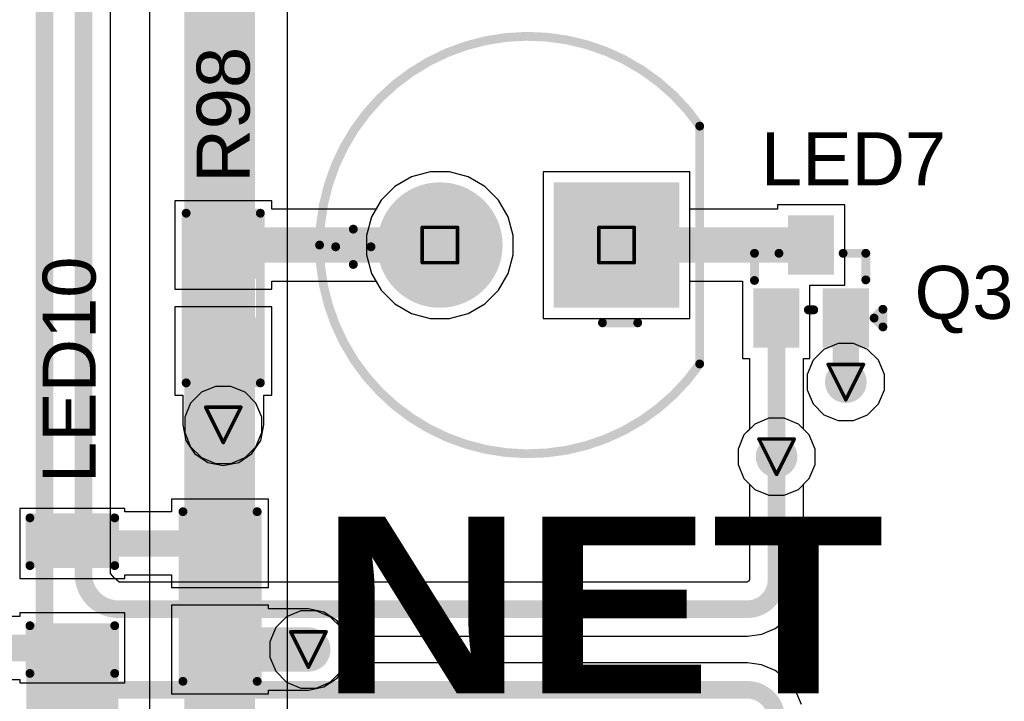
# Model space of a CAD drawing. Header units: inches. Extents: x 0 to 12.2, y 0 to 7.
# Tile 6 of 154: x 0.937 to 1.494, y 0.506 to 0.891. Entities that reach past the tile are written whole.
import ezdxf

# ---------------------------------------------------------------- set-up
doc = ezdxf.new("R2010")
doc.units = ezdxf.units.IN
doc.header["$MEASUREMENT"] = 0
for name, color, linetype in [('Bottom Layer', 5, 'Continuous'), ('Bottom Solder', 6, 'Continuous'), ('Drill Drawing', 1, 'Continuous'), ('Layer 1', 16, 'Continuous'), ('Layer 2', 76, 'Continuous'), ('Multi-Layer', 9, 'Continuous'), ('Pad Holes', 156, 'Continuous'), ('Top Layer', 1, 'Continuous'), ('Top Overlay', 2, 'Continuous'), ('Top Paste', 8, 'Continuous'), ('Top Solder', 216, 'Continuous'), ('Via Holes', 16, 'Continuous')]:
    doc.layers.add(name, color=color, linetype=linetype)
doc.styles.add('Arial', font='txt', dxfattribs={"height": 0.2})
doc.styles.add('Arial Black_Bold', font='txt', dxfattribs={"height": 0.2})

# ---------------------------------------------------------------- blocks, each defined once
blk = doc.blocks.new('R___0603_1')
at = {"layer": 'Top Layer'}
for points in [[(-0.015, 0.0175), (-0.015, -0.0175), (-0.045, -0.0175), (-0.045, 0.0175)], [(0.045, 0.0175), (0.045, -0.0175), (0.015, -0.0175), (0.015, 0.0175)]]:
    blk.add_hatch(color=1, dxfattribs=at).paths.add_polyline_path(points)
at = {"layer": 'Top Paste'}
for points in [[(-0.015, 0.0175), (-0.015, -0.0175), (-0.045, -0.0175), (-0.045, 0.0175)], [(0.045, 0.0175), (0.045, -0.0175), (0.015, -0.0175), (0.015, 0.0175)]]:
    blk.add_hatch(color=8, dxfattribs=at).paths.add_polyline_path(points)
at = {"layer": 'Top Solder'}
for points in [[(-0.011, 0.0215), (-0.011, -0.0215), (-0.049, -0.0215), (-0.049, 0.0215)], [(0.049, 0.0215), (0.049, -0.0215), (0.011, -0.0215), (0.011, 0.0215)]]:
    blk.add_hatch(color=216, dxfattribs=at).paths.add_polyline_path(points)
at = {"layer": 'Top Overlay', "const_width": 0.005}
for points in [[(0.048, 0.021), (-0.048, 0.021)], [(-0.048, -0.021), (-0.048, 0.021)], [(0.048, -0.021), (0.048, 0.021)], [(0.048, -0.021), (-0.048, -0.021)]]:
    blk.add_lwpolyline(points, dxfattribs=at)
at = {"layer": 'Top Overlay', "const_width": 0.0025}
for points in [[(-0.04925, 0.021, 1), (-0.04675, 0.021, 1)], [(-0.04925, 0.021, 1), (-0.04675, 0.021, 1)], [(0.04675, 0.021, 1), (0.04925, 0.021, 1)], [(0.04675, 0.021, 1), (0.04925, 0.021, 1)], [(-0.04925, -0.021, 1), (-0.04675, -0.021, 1)], [(-0.04925, -0.021, 1), (-0.04675, -0.021, 1)], [(0.04675, -0.021, 1), (0.04925, -0.021, 1)], [(0.04675, -0.021, 1), (0.04925, -0.021, 1)]]:
    blk.add_lwpolyline(points, format="xyb", close=True, dxfattribs=at)
blk = doc.blocks.new('R___0603_51')
at = {"layer": 'Top Layer'}
for points in [[(-0.015, 0.0175), (-0.015, -0.0175), (-0.045, -0.0175), (-0.045, 0.0175)], [(0.045, 0.0175), (0.045, -0.0175), (0.015, -0.0175), (0.015, 0.0175)]]:
    blk.add_hatch(color=1, dxfattribs=at).paths.add_polyline_path(points)
at = {"layer": 'Top Paste'}
for points in [[(-0.015, 0.0175), (-0.015, -0.0175), (-0.045, -0.0175), (-0.045, 0.0175)], [(0.045, 0.0175), (0.045, -0.0175), (0.015, -0.0175), (0.015, 0.0175)]]:
    blk.add_hatch(color=8, dxfattribs=at).paths.add_polyline_path(points)
at = {"layer": 'Top Solder'}
for points in [[(-0.011, 0.0215), (-0.011, -0.0215), (-0.049, -0.0215), (-0.049, 0.0215)], [(0.049, 0.0215), (0.049, -0.0215), (0.011, -0.0215), (0.011, 0.0215)]]:
    blk.add_hatch(color=216, dxfattribs=at).paths.add_polyline_path(points)
at = {"layer": 'Top Overlay', "const_width": 0.005}
for points in [[(0.048, 0.021), (-0.048, 0.021)], [(-0.048, -0.021), (-0.048, 0.021)], [(0.048, -0.021), (0.048, 0.021)], [(0.048, -0.021), (-0.048, -0.021)]]:
    blk.add_lwpolyline(points, dxfattribs=at)
at = {"layer": 'Top Overlay', "const_width": 0.0025}
for points in [[(-0.04925, 0.021, 1), (-0.04675, 0.021, 1)], [(-0.04925, 0.021, 1), (-0.04675, 0.021, 1)], [(0.04675, 0.021, 1), (0.04925, 0.021, 1)], [(0.04675, 0.021, 1), (0.04925, 0.021, 1)], [(-0.04925, -0.021, 1), (-0.04675, -0.021, 1)], [(-0.04925, -0.021, 1), (-0.04675, -0.021, 1)], [(0.04675, -0.021, 1), (0.04925, -0.021, 1)], [(0.04675, -0.021, 1), (0.04925, -0.021, 1)]]:
    blk.add_lwpolyline(points, format="xyb", close=True, dxfattribs=at)
blk = doc.blocks.new('SOT_416_168')
at = {"layer": 'Top Layer'}
for points in [[(-0.00906, 0.03347), (0.00906, 0.03347), (0.00906, 0.00788), (-0.00906, 0.00788)], [(-0.02874, -0.00787), (-0.01064, -0.00787), (-0.01064, -0.03347), (-0.02874, -0.03347)], [(0.01064, -0.00787), (0.02874, -0.00787), (0.02874, -0.03347), (0.01064, -0.03347)]]:
    blk.add_hatch(color=1, dxfattribs=at).paths.add_polyline_path(points)
at = {"layer": 'Top Paste'}
for points in [[(-0.00906, 0.03347), (0.00906, 0.03347), (0.00906, 0.00788), (-0.00906, 0.00788)], [(-0.02874, -0.00787), (-0.01064, -0.00787), (-0.01064, -0.03347), (-0.02874, -0.03347)], [(0.01064, -0.00787), (0.02874, -0.00787), (0.02874, -0.03347), (0.01064, -0.03347)]]:
    blk.add_hatch(color=8, dxfattribs=at).paths.add_polyline_path(points)
at = {"layer": 'Top Solder'}
for points in [[(-0.01306, 0.03746), (0.01306, 0.03746), (0.01306, 0.00387), (-0.01306, 0.00387)], [(-0.03275, -0.00387), (-0.00664, -0.00387), (-0.00664, -0.03747), (-0.03275, -0.03747)], [(0.00664, -0.00387), (0.03275, -0.00387), (0.03275, -0.03747), (0.00664, -0.03747)]]:
    blk.add_hatch(color=216, dxfattribs=at).paths.add_polyline_path(points)
at = {"layer": 'Top Overlay', "const_width": 0.005}
for points in [[(-0.032, 0.016), (-0.01816, 0.016)], [(-0.032, 0.00062), (-0.032, 0.016)], [(0.01816, 0.016), (0.031, 0.016)], [(0.031, 0.00094), (0.031, 0.016)], [(-0.00153, -0.016), (0.00153, -0.016)], [(0.03569, -0.02067), (0.04069, -0.01567)], [(0.04069, -0.02567), (0.04069, -0.01567)], [(0.03569, -0.02067), (0.04069, -0.02567)]]:
    blk.add_lwpolyline(points, dxfattribs=at)
at = {"layer": 'Top Overlay', "const_width": 0.0025}
for points in [[(-0.03325, 0.016, 1), (-0.03075, 0.016, 1)], [(-0.03325, 0.016, 1), (-0.03075, 0.016, 1)], [(-0.01941, 0.016, 1), (-0.01691, 0.016, 1)], [(0.01691, 0.016, 1), (0.01941, 0.016, 1)], [(0.02975, 0.016, 1), (0.03225, 0.016, 1)], [(0.02975, 0.016, 1), (0.03225, 0.016, 1)], [(-0.03325, 0.00062, 1), (-0.03075, 0.00062, 1)], [(0.02975, 0.00094, 1), (0.03225, 0.00094, 1)], [(-0.00279, -0.016, 1), (-0.00028, -0.016, 1)], [(0.00028, -0.016, 1), (0.00279, -0.016, 1)], [(0.03944, -0.01567, 1), (0.04194, -0.01567, 1)], [(0.03944, -0.01567, 1), (0.04194, -0.01567, 1)], [(0.03444, -0.02067, 1), (0.03694, -0.02067, 1)], [(0.03444, -0.02067, 1), (0.03694, -0.02067, 1)], [(0.03944, -0.02567, 1), (0.04194, -0.02567, 1)], [(0.03944, -0.02567, 1), (0.04194, -0.02567, 1)]]:
    blk.add_lwpolyline(points, format="xyb", close=True, dxfattribs=at)
blk = doc.blocks.new('LED_0603_173')
at = {"layer": 'Top Layer'}
for points in [[(-0.03937, 0.01969), (-0.01969, 0.01969), (-0.01969, -0.01969), (-0.03937, -0.01969)], [(0.01969, 0.01969), (0.03937, 0.01969), (0.03937, -0.01969), (0.01969, -0.01969)]]:
    blk.add_hatch(color=1, dxfattribs=at).paths.add_polyline_path(points)
at = {"layer": 'Top Overlay'}
blk.add_hatch(color=2, dxfattribs=at).paths.add_polyline_path([(0.044, -0.02599), (0.069, -0.02599), (0.069, 0.02601), (0.044, 0.02601)])
at = {"layer": 'Top Paste'}
for points in [[(-0.03937, 0.01969), (-0.01969, 0.01969), (-0.01969, -0.01969), (-0.03937, -0.01969)], [(0.01969, 0.01969), (0.03937, 0.01969), (0.03937, -0.01969), (0.01969, -0.01969)]]:
    blk.add_hatch(color=8, dxfattribs=at).paths.add_polyline_path(points)
at = {"layer": 'Top Solder'}
for points in [[(-0.04337, 0.02369), (-0.01569, 0.02369), (-0.01569, -0.02369), (-0.04337, -0.02369)], [(0.01569, 0.02369), (0.04337, 0.02369), (0.04337, -0.02369), (0.01569, -0.02369)]]:
    blk.add_hatch(color=216, dxfattribs=at).paths.add_polyline_path(points)
at = {"layer": 'Top Overlay', "const_width": 0.005}
for points in [[(-0.017, 0.024), (-0.044, 0.024)], [(-0.044, -0.024), (-0.044, 0.024)], [(0.044, 0.024), (0.017, 0.024)], [(0.044, -0.024), (0.044, 0.024)], [(-0.044, -0.024), (-0.017, -0.024)], [(0.044, -0.024), (0.017, -0.024)]]:
    blk.add_lwpolyline(points, dxfattribs=at)
at = {"layer": 'Top Overlay', "const_width": 0.0025}
for points in [[(-0.04525, 0.024, 1), (-0.04275, 0.024, 1)], [(-0.04525, 0.024, 1), (-0.04275, 0.024, 1)], [(-0.01825, 0.024, 1), (-0.01575, 0.024, 1)], [(0.01575, 0.024, 1), (0.01825, 0.024, 1)], [(0.04275, 0.024, 1), (0.04525, 0.024, 1)], [(0.04275, 0.024, 1), (0.04525, 0.024, 1)], [(-0.04525, -0.024, 1), (-0.04275, -0.024, 1)], [(-0.04525, -0.024, 1), (-0.04275, -0.024, 1)], [(-0.01825, -0.024, 1), (-0.01575, -0.024, 1)], [(0.01575, -0.024, 1), (0.01825, -0.024, 1)], [(0.04275, -0.024, 1), (0.04525, -0.024, 1)], [(0.04275, -0.024, 1), (0.04525, -0.024, 1)]]:
    blk.add_lwpolyline(points, format="xyb", close=True, dxfattribs=at)
blk = doc.blocks.new('TH_LED_5___Y______175')
at = {"layer": 'Bottom Layer'}
blk.add_hatch(color=5, dxfattribs=at).paths.add_polyline_path([(-0.0815, 0.0315), (-0.0185, 0.0315), (-0.0185, -0.0315), (-0.0815, -0.0315)])
h = blk.add_hatch(color=5, dxfattribs=at)
edge = h.paths.add_edge_path()
edge.add_arc((0.05, 0), 0.0315, 0, 360)
at = {"layer": 'Bottom Solder'}
blk.add_hatch(color=6, dxfattribs=at).paths.add_polyline_path([(-0.0855, 0.0355), (-0.0145, 0.0355), (-0.0145, -0.0355), (-0.0855, -0.0355)])
h = blk.add_hatch(color=6, dxfattribs=at)
edge = h.paths.add_edge_path()
edge.add_arc((0.05, 0), 0.0355, 0, 360)
at = {"layer": 'Layer 1'}
blk.add_hatch(color=16, dxfattribs=at).paths.add_polyline_path([(-0.0815, 0.0315), (-0.0185, 0.0315), (-0.0185, -0.0315), (-0.0815, -0.0315)])
h = blk.add_hatch(color=16, dxfattribs=at)
edge = h.paths.add_edge_path()
edge.add_arc((0.05, 0), 0.0315, 0, 360)
at = {"layer": 'Layer 2'}
blk.add_hatch(color=76, dxfattribs=at).paths.add_polyline_path([(-0.0815, 0.0315), (-0.0185, 0.0315), (-0.0185, -0.0315), (-0.0815, -0.0315)])
h = blk.add_hatch(color=76, dxfattribs=at)
edge = h.paths.add_edge_path()
edge.add_arc((0.05, 0), 0.0315, 0, 360)
at = {"layer": 'Multi-Layer'}
blk.add_hatch(color=9, dxfattribs=at).paths.add_polyline_path([(-0.0815, 0.0315), (-0.0185, 0.0315), (-0.0185, -0.0315), (-0.0815, -0.0315)])
h = blk.add_hatch(color=9, dxfattribs=at)
edge = h.paths.add_edge_path()
edge.add_arc((0.05, 0), 0.0315, 0, 360)
at = {"layer": 'Pad Holes'}
h = blk.add_hatch(color=7, dxfattribs=at)
edge = h.paths.add_edge_path()
edge.add_arc((-0.05, 0), 0.01772, 0, 360)
h = blk.add_hatch(color=7, dxfattribs=at)
edge = h.paths.add_edge_path()
edge.add_arc((0.05, 0), 0.01772, 0, 360)
at = {"layer": 'Top Layer'}
blk.add_hatch(color=1, dxfattribs=at).paths.add_polyline_path([(-0.0815, 0.0315), (-0.0185, 0.0315), (-0.0185, -0.0315), (-0.0815, -0.0315)])
h = blk.add_hatch(color=1, dxfattribs=at)
edge = h.paths.add_edge_path()
edge.add_arc((0.05, 0), 0.0315, 0, 360)
at = {"layer": 'Top Solder'}
blk.add_hatch(color=216, dxfattribs=at).paths.add_polyline_path([(-0.0855, 0.0355), (-0.0145, 0.0355), (-0.0145, -0.0355), (-0.0855, -0.0355)])
h = blk.add_hatch(color=216, dxfattribs=at)
edge = h.paths.add_edge_path()
edge.add_arc((0.05, 0), 0.0355, 0, 360)
at = {"layer": 'Top Overlay', "const_width": 0.005}
for points in [[(-0.09707, 0.06729, -0.73505), (0.11811, 0)], [(0.11811, 0, -0.73505), (-0.09707, -0.06729)]]:
    blk.add_lwpolyline(points, format="xyb", dxfattribs=at)
for points in [[(-0.09707, 0.06729), (-0.09707, -0.06729)], [(-0.042, 0.044), (-0.062, 0.044)], [(0.099, 0.011), (0.099, -0.009)], [(0.109, 0.001), (0.089, 0.001)]]:
    blk.add_lwpolyline(points, dxfattribs=at)
at = {"layer": 'Top Overlay', "const_width": 0.0025}
for points in [[(-0.09832, 0.06729, 1), (-0.09582, 0.06729, 1)], [(-0.09832, 0.06729, 1), (-0.09582, 0.06729, 1)], [(-0.06325, 0.044, 1), (-0.06075, 0.044, 1)], [(-0.04325, 0.044, 1), (-0.04075, 0.044, 1)], [(0.09775, 0.011, 1), (0.10025, 0.011, 1)], [(0.08775, 0.001, 1), (0.09025, 0.001, 1)], [(0.10775, 0.001, 1), (0.11025, 0.001, 1)], [(0.11686, 0, 1), (0.11936, 0, 1)], [(0.11686, 0, 1), (0.11936, 0, 1)], [(0.09775, -0.009, 1), (0.10025, -0.009, 1)], [(-0.09832, -0.06729, 1), (-0.09582, -0.06729, 1)], [(-0.09832, -0.06729, 1), (-0.09582, -0.06729, 1)]]:
    blk.add_lwpolyline(points, format="xyb", close=True, dxfattribs=at)

msp = doc.modelspace()

# ---------------------------------------------------------------- hatches: boundary and pattern name
at = {"layer": 'Bottom Layer'}
h = msp.add_hatch(color=5, dxfattribs=at)
edge = h.paths.add_edge_path()
edge.add_arc((1.40419, 0.68622), 0.01181, 0, 360)
h = msp.add_hatch(color=5, dxfattribs=at)
edge = h.paths.add_edge_path()
edge.add_arc((1.05181, 0.662), 0.01181, 0, 360)
h = msp.add_hatch(color=5, dxfattribs=at)
edge = h.paths.add_edge_path()
edge.add_arc((1.365, 0.644), 0.01181, 0, 360)
h = msp.add_hatch(color=5, dxfattribs=at)
edge = h.paths.add_edge_path()
edge.add_arc((1.1, 0.53491), 0.01181, 0, 360)
at = {"layer": 'Layer 1'}
h = msp.add_hatch(color=16, dxfattribs=at)
edge = h.paths.add_edge_path()
edge.add_arc((1.40419, 0.68622), 0.01181, 0, 360)
h = msp.add_hatch(color=16, dxfattribs=at)
edge = h.paths.add_edge_path()
edge.add_arc((1.05181, 0.662), 0.01181, 0, 360)
h = msp.add_hatch(color=16, dxfattribs=at)
edge = h.paths.add_edge_path()
edge.add_arc((1.365, 0.644), 0.01181, 0, 360)
h = msp.add_hatch(color=16, dxfattribs=at)
edge = h.paths.add_edge_path()
edge.add_arc((1.1, 0.53491), 0.01181, 0, 360)
at = {"layer": 'Layer 2'}
h = msp.add_hatch(color=76, dxfattribs=at)
edge = h.paths.add_edge_path()
edge.add_arc((1.40419, 0.68622), 0.01181, 0, 360)
h = msp.add_hatch(color=76, dxfattribs=at)
edge = h.paths.add_edge_path()
edge.add_arc((1.05181, 0.662), 0.01181, 0, 360)
h = msp.add_hatch(color=76, dxfattribs=at)
edge = h.paths.add_edge_path()
edge.add_arc((1.365, 0.644), 0.01181, 0, 360)
h = msp.add_hatch(color=76, dxfattribs=at)
edge = h.paths.add_edge_path()
edge.add_arc((1.1, 0.53491), 0.01181, 0, 360)
at = {"layer": 'Top Layer'}
h = msp.add_hatch(color=1, dxfattribs=at)
edge = h.paths.add_edge_path()
edge.add_arc((1.40419, 0.68622), 0.01181, 0, 360)
h = msp.add_hatch(color=1, dxfattribs=at)
edge = h.paths.add_edge_path()
edge.add_arc((1.05181, 0.662), 0.01181, 0, 360)
h = msp.add_hatch(color=1, dxfattribs=at)
edge = h.paths.add_edge_path()
edge.add_arc((1.365, 0.644), 0.01181, 0, 360)
h = msp.add_hatch(color=1, dxfattribs=at)
edge = h.paths.add_edge_path()
edge.add_arc((1.1, 0.53491), 0.01181, 0, 360)
at = {"layer": 'Via Holes'}
h = msp.add_hatch(color=7, dxfattribs=at)
edge = h.paths.add_edge_path()
edge.add_arc((1.40419, 0.68622), 0.00591, 0, 360)
h = msp.add_hatch(color=7, dxfattribs=at)
edge = h.paths.add_edge_path()
edge.add_arc((1.05181, 0.662), 0.00591, 0, 360)
h = msp.add_hatch(color=7, dxfattribs=at)
edge = h.paths.add_edge_path()
edge.add_arc((1.365, 0.644), 0.00591, 0, 360)
h = msp.add_hatch(color=7, dxfattribs=at)
edge = h.paths.add_edge_path()
edge.add_arc((1.1, 0.53491), 0.00591, 0, 360)

# ---------------------------------------------------------------- linework, layer by layer
at = {"layer": 'Bottom Layer'}
for p, q in [((0.98798, 0.57795), (0.98798, 2.9325)), ((1.16894, 0.80528), (1.15839, 0.80245)), ((1.17987, 0.80528), (1.16894, 0.80528)), ((1.19042, 0.80245), (1.17987, 0.80528)), ((1.3159, 0.80528), (1.23291, 0.80528)), ((1.23291, 0.80528), (1.23291, 0.72229)), ((1.3159, 0.72229), (1.3159, 0.80528)), ((1.14893, 0.79699), (1.1412, 0.78926)), ((1.15839, 0.80245), (1.14893, 0.79699)), ((1.19989, 0.79699), (1.19042, 0.80245)), ((1.20761, 0.78926), (1.19989, 0.79699)), ((1.1412, 0.78926), (1.13574, 0.7798)), ((1.21308, 0.7798), (1.20761, 0.78926)), ((1.13574, 0.7798), (1.13291, 0.76924)), ((1.2159, 0.76924), (1.21308, 0.7798)), ((1.13291, 0.76924), (1.13291, 0.75832)), ((1.2159, 0.75832), (1.2159, 0.76924)), ((1.13291, 0.75832), (1.13574, 0.74776)), ((1.21308, 0.74776), (1.2159, 0.75832)), ((1.13574, 0.74776), (1.1412, 0.7383)), ((1.20761, 0.7383), (1.21308, 0.74776)), ((1.1412, 0.7383), (1.14893, 0.73058)), ((1.19989, 0.73058), (1.20761, 0.7383)), ((1.14893, 0.73058), (1.15839, 0.72511)), ((1.19042, 0.72511), (1.19989, 0.73058)), ((1.15839, 0.72511), (1.16894, 0.72229)), ((1.17987, 0.72229), (1.19042, 0.72511)), ((1.16894, 0.72229), (1.17987, 0.72229)), ((1.23291, 0.72229), (1.3159, 0.72229)), ((1.03946, 0.68049), (1.03332, 0.67435)), ((1.04747, 0.68381), (1.03946, 0.68049)), ((1.05615, 0.68381), (1.04747, 0.68381)), ((1.06417, 0.68049), (1.05615, 0.68381)), ((1.0703, 0.67435), (1.06417, 0.68049)), ((1.03332, 0.67435), (1.03, 0.66634)), ((1.07362, 0.66634), (1.0703, 0.67435)), ((1.03, 0.66634), (1.03, 0.65766)), ((1.07362, 0.65766), (1.07362, 0.66634)), ((1.36066, 0.66581), (1.35265, 0.66249)), ((1.36934, 0.66581), (1.36066, 0.66581)), ((1.37735, 0.66249), (1.36934, 0.66581)), ((1.03, 0.65766), (1.03332, 0.64965)), ((1.0703, 0.64965), (1.07362, 0.65766)), ((1.35265, 0.66249), (1.34651, 0.65635)), ((1.38349, 0.65635), (1.37735, 0.66249)), ((1.34651, 0.65635), (1.34319, 0.64834)), ((1.38681, 0.64834), (1.38349, 0.65635)), ((1.03332, 0.64965), (1.03946, 0.64351)), ((1.06417, 0.64351), (1.0703, 0.64965)), ((1.34319, 0.64834), (1.34319, 0.63966)), ((1.38681, 0.63966), (1.38681, 0.64834)), ((1.03946, 0.64351), (1.04747, 0.64019)), ((1.05615, 0.64019), (1.06417, 0.64351)), ((1.04747, 0.64019), (1.05615, 0.64019)), ((1.34319, 0.63966), (1.34651, 0.63165)), ((1.38349, 0.63165), (1.38681, 0.63966)), ((1.34651, 0.63165), (1.34971, 0.62845)), ((1.38029, 0.62845), (1.38349, 0.63165)), ((1.34971, 0.62845), (1.34971, 0.57443)), ((1.38029, 0.57443), (1.38029, 0.62845)), ((0.99031, 0.57535), (0.98798, 0.57795)), ((0.99291, 0.57302), (0.99031, 0.57535)), ((1.3496, 0.57443), (1.34922, 0.57351)), ((1.34971, 0.57443), (1.3496, 0.57443)), ((1.37918, 0.56615), (1.38023, 0.57413)), ((1.38023, 0.57413), (1.38029, 0.57443)), ((1.34829, 0.57302), (0.99291, 0.57302)), ((1.34922, 0.57351), (1.34829, 0.57312)), ((1.34829, 0.57312), (1.34829, 0.57302)), ((1.37599, 0.55844), (1.37918, 0.56615)), ((1.37091, 0.55182), (1.37599, 0.55844)), ((1.36428, 0.54673), (1.37091, 0.55182)), ((1.35657, 0.54354), (1.36428, 0.54673)), ((1.12181, 0.53925), (1.12393, 0.54243)), ((1.12393, 0.54243), (1.34829, 0.54243)), ((1.34829, 0.54243), (1.34859, 0.54249)), ((1.34859, 0.54249), (1.35657, 0.54354)), ((1.12181, 0.53057), (1.12181, 0.53925)), ((1.12393, 0.52739), (1.12181, 0.53057)), ((1.34829, 0.52739), (1.12393, 0.52739)), ((1.34861, 0.52733), (1.34829, 0.52739)), ((1.35654, 0.52629), (1.34861, 0.52733)), ((1.36423, 0.5231), (1.35654, 0.52629)), ((1.37084, 0.51803), (1.36423, 0.5231)), ((1.3759, 0.51143), (1.37084, 0.51803)), ((1.37909, 0.50374), (1.3759, 0.51143))]:
    msp.add_line(p, q, dxfattribs=at)
at = {"layer": 'Bottom Layer', "const_width": 0.01}
for points in [[(0.95067, 0.53549), (0.95067, 2.95542)], [(0.97268, 0.57743), (0.97268, 2.93968)], [(1.365, 0.57443), (1.365, 0.644)], [(0.99239, 0.55772), (1.34829, 0.55772)], [(0.97406, 0.5121), (1.34829, 0.5121)]]:
    msp.add_lwpolyline(points, dxfattribs=at)
at = {"layer": 'Bottom Layer', "const_width": 0.005}
for points in [[(1.3625, 0.644, 1), (1.3675, 0.644, 1)], [(0.97018, 0.57743, 1), (0.97518, 0.57743, 1)], [(0.97018, 0.57743, 1), (0.97518, 0.57743, 1)], [(1.3625, 0.57443, 1), (1.3675, 0.57443, 1)], [(1.3625, 0.57443, 1), (1.3675, 0.57443, 1)], [(0.98989, 0.55772, 1), (0.99489, 0.55772, 1)], [(0.98989, 0.55772, 1), (0.99489, 0.55772, 1)], [(1.34579, 0.55772, 1), (1.35079, 0.55772, 1)], [(1.34579, 0.55772, 1), (1.35079, 0.55772, 1)], [(0.94817, 0.53549, 1), (0.95317, 0.53549, 1)], [(0.94817, 0.53549, 1), (0.95317, 0.53549, 1)], [(0.97156, 0.5121, 1), (0.97656, 0.5121, 1)], [(0.97156, 0.5121, 1), (0.97656, 0.5121, 1)], [(1.34579, 0.5121, 1), (1.35079, 0.5121, 1)], [(1.34579, 0.5121, 1), (1.35079, 0.5121, 1)]]:
    msp.add_lwpolyline(points, format="xyb", close=True, dxfattribs=at)
at = {"layer": 'Bottom Layer', "const_width": 0.01}
for points in [[(0.99239, 0.55772, -0.414214), (0.97268, 0.57743)], [(1.365, 0.57443, -0.414214), (1.34829, 0.55772)], [(0.97406, 0.5121, -0.414214), (0.95067, 0.53549)], [(1.34829, 0.5121, -0.414214), (1.3649, 0.49549)]]:
    msp.add_lwpolyline(points, format="xyb", dxfattribs=at)
at = {"layer": 'Drill Drawing', "const_width": 0.002}
for points in [[(1.16441, 0.77378), (1.18441, 0.77378)], [(1.16441, 0.75378), (1.16441, 0.77378)], [(1.18441, 0.75378), (1.18441, 0.77378)], [(1.26441, 0.77378), (1.28441, 0.77378)], [(1.26441, 0.75378), (1.26441, 0.77378)], [(1.28441, 0.75378), (1.28441, 0.77378)], [(1.16441, 0.75378), (1.18441, 0.75378)], [(1.26441, 0.75378), (1.28441, 0.75378)], [(1.39419, 0.69622), (1.41419, 0.69622)], [(1.39419, 0.69622), (1.40419, 0.67622)], [(1.40419, 0.67622), (1.41419, 0.69622)], [(1.04181, 0.672), (1.06181, 0.672)], [(1.04181, 0.672), (1.05181, 0.652)], [(1.05181, 0.652), (1.06181, 0.672)], [(1.355, 0.654), (1.375, 0.654)], [(1.355, 0.654), (1.365, 0.634)], [(1.365, 0.634), (1.375, 0.654)], [(1.09, 0.54491), (1.11, 0.54491)], [(1.09, 0.54491), (1.1, 0.52491)], [(1.1, 0.52491), (1.11, 0.54491)]]:
    msp.add_lwpolyline(points, dxfattribs=at)
at = {"layer": 'Drill Drawing', "const_width": 0.001}
for points in [[(1.16391, 0.77378, 1), (1.16491, 0.77378, 1)], [(1.16391, 0.77378, 1), (1.16491, 0.77378, 1)], [(1.18391, 0.77378, 1), (1.18491, 0.77378, 1)], [(1.18391, 0.77378, 1), (1.18491, 0.77378, 1)], [(1.26391, 0.77378, 1), (1.26491, 0.77378, 1)], [(1.26391, 0.77378, 1), (1.26491, 0.77378, 1)], [(1.28391, 0.77378, 1), (1.28491, 0.77378, 1)], [(1.28391, 0.77378, 1), (1.28491, 0.77378, 1)], [(1.16391, 0.75378, 1), (1.16491, 0.75378, 1)], [(1.16391, 0.75378, 1), (1.16491, 0.75378, 1)], [(1.18391, 0.75378, 1), (1.18491, 0.75378, 1)], [(1.18391, 0.75378, 1), (1.18491, 0.75378, 1)], [(1.26391, 0.75378, 1), (1.26491, 0.75378, 1)], [(1.26391, 0.75378, 1), (1.26491, 0.75378, 1)], [(1.28391, 0.75378, 1), (1.28491, 0.75378, 1)], [(1.28391, 0.75378, 1), (1.28491, 0.75378, 1)], [(1.39369, 0.69622, 1), (1.39469, 0.69622, 1)], [(1.39369, 0.69622, 1), (1.39469, 0.69622, 1)], [(1.41369, 0.69622, 1), (1.41469, 0.69622, 1)], [(1.41369, 0.69622, 1), (1.41469, 0.69622, 1)], [(1.40369, 0.67622, 1), (1.40469, 0.67622, 1)], [(1.40369, 0.67622, 1), (1.40469, 0.67622, 1)], [(1.04131, 0.672, 1), (1.04231, 0.672, 1)], [(1.04131, 0.672, 1), (1.04231, 0.672, 1)], [(1.06131, 0.672, 1), (1.06231, 0.672, 1)], [(1.06131, 0.672, 1), (1.06231, 0.672, 1)], [(1.05131, 0.652, 1), (1.05231, 0.652, 1)], [(1.05131, 0.652, 1), (1.05231, 0.652, 1)], [(1.3545, 0.654, 1), (1.3555, 0.654, 1)], [(1.3545, 0.654, 1), (1.3555, 0.654, 1)], [(1.3745, 0.654, 1), (1.3755, 0.654, 1)], [(1.3745, 0.654, 1), (1.3755, 0.654, 1)], [(1.3645, 0.634, 1), (1.3655, 0.634, 1)], [(1.3645, 0.634, 1), (1.3655, 0.634, 1)], [(1.0895, 0.54491, 1), (1.0905, 0.54491, 1)], [(1.0895, 0.54491, 1), (1.0905, 0.54491, 1)], [(1.1095, 0.54491, 1), (1.1105, 0.54491, 1)], [(1.1095, 0.54491, 1), (1.1105, 0.54491, 1)], [(1.0995, 0.52491, 1), (1.1005, 0.52491, 1)], [(1.0995, 0.52491, 1), (1.1005, 0.52491, 1)]]:
    msp.add_lwpolyline(points, format="xyb", close=True, dxfattribs=at)
at = {"layer": 'Layer 1'}
for p, q in [((1.16894, 0.80528), (1.15839, 0.80245)), ((1.17987, 0.80528), (1.16894, 0.80528)), ((1.19042, 0.80245), (1.17987, 0.80528)), ((1.3159, 0.80528), (1.23291, 0.80528)), ((1.23291, 0.80528), (1.23291, 0.72229)), ((1.3159, 0.72229), (1.3159, 0.80528)), ((1.14893, 0.79699), (1.1412, 0.78926)), ((1.15839, 0.80245), (1.14893, 0.79699)), ((1.19989, 0.79699), (1.19042, 0.80245)), ((1.20761, 0.78926), (1.19989, 0.79699)), ((1.1412, 0.78926), (1.13574, 0.7798)), ((1.21308, 0.7798), (1.20761, 0.78926)), ((1.13574, 0.7798), (1.13291, 0.76924)), ((1.2159, 0.76924), (1.21308, 0.7798)), ((1.13291, 0.76924), (1.13291, 0.75832)), ((1.2159, 0.75832), (1.2159, 0.76924)), ((1.13291, 0.75832), (1.13574, 0.74776)), ((1.21308, 0.74776), (1.2159, 0.75832)), ((1.13574, 0.74776), (1.1412, 0.7383)), ((1.20761, 0.7383), (1.21308, 0.74776)), ((1.1412, 0.7383), (1.14893, 0.73058)), ((1.19989, 0.73058), (1.20761, 0.7383)), ((1.14893, 0.73058), (1.15839, 0.72511)), ((1.19042, 0.72511), (1.19989, 0.73058)), ((1.15839, 0.72511), (1.16894, 0.72229)), ((1.17987, 0.72229), (1.19042, 0.72511)), ((1.16894, 0.72229), (1.17987, 0.72229)), ((1.23291, 0.72229), (1.3159, 0.72229)), ((1.03946, 0.68049), (1.03332, 0.67435)), ((1.04747, 0.68381), (1.03946, 0.68049)), ((1.05615, 0.68381), (1.04747, 0.68381)), ((1.06417, 0.68049), (1.05615, 0.68381)), ((1.0703, 0.67435), (1.06417, 0.68049)), ((1.03332, 0.67435), (1.03, 0.66634)), ((1.07362, 0.66634), (1.0703, 0.67435)), ((1.03, 0.66634), (1.03, 0.65766)), ((1.07362, 0.65766), (1.07362, 0.66634)), ((1.36066, 0.66581), (1.35265, 0.66249)), ((1.36934, 0.66581), (1.36066, 0.66581)), ((1.37735, 0.66249), (1.36934, 0.66581)), ((1.03, 0.65766), (1.03332, 0.64965)), ((1.0703, 0.64965), (1.07362, 0.65766)), ((1.35265, 0.66249), (1.34651, 0.65635)), ((1.38349, 0.65635), (1.37735, 0.66249)), ((1.34651, 0.65635), (1.34319, 0.64834)), ((1.38681, 0.64834), (1.38349, 0.65635)), ((1.03332, 0.64965), (1.03946, 0.64351)), ((1.06417, 0.64351), (1.0703, 0.64965)), ((1.34319, 0.64834), (1.34319, 0.63966)), ((1.38681, 0.63966), (1.38681, 0.64834)), ((1.03946, 0.64351), (1.04747, 0.64019)), ((1.05615, 0.64019), (1.06417, 0.64351)), ((1.04747, 0.64019), (1.05615, 0.64019)), ((1.34319, 0.63966), (1.34651, 0.63165)), ((1.38349, 0.63165), (1.38681, 0.63966)), ((1.34651, 0.63165), (1.35265, 0.62551)), ((1.37735, 0.62551), (1.38349, 0.63165)), ((1.35265, 0.62551), (1.36066, 0.62219)), ((1.36934, 0.62219), (1.37735, 0.62551)), ((1.36066, 0.62219), (1.36934, 0.62219)), ((1.08765, 0.5534), (1.08151, 0.54727)), ((1.09566, 0.55672), (1.08765, 0.5534)), ((1.10434, 0.55672), (1.09566, 0.55672)), ((1.11235, 0.5534), (1.10434, 0.55672)), ((1.11849, 0.54727), (1.11235, 0.5534)), ((1.08151, 0.54727), (1.07819, 0.53925)), ((1.12181, 0.53925), (1.11849, 0.54727)), ((1.07819, 0.53925), (1.07819, 0.53057)), ((1.12181, 0.53057), (1.12181, 0.53925)), ((1.07819, 0.53057), (1.08151, 0.52256)), ((1.11849, 0.52256), (1.12181, 0.53057)), ((1.08151, 0.52256), (1.08765, 0.51642)), ((1.11235, 0.51642), (1.11849, 0.52256)), ((1.08765, 0.51642), (1.09566, 0.5131)), ((1.09566, 0.5131), (1.10434, 0.5131)), ((1.10434, 0.5131), (1.11235, 0.51642))]:
    msp.add_line(p, q, dxfattribs=at)
at = {"layer": 'Layer 2'}
for p, q in [((1.01, 1.04603), (1.01, 0.25907)), ((1.08814, 0.25907), (1.08814, 0.98814)), ((1.16894, 0.80528), (1.15839, 0.80245)), ((1.17987, 0.80528), (1.16894, 0.80528)), ((1.19042, 0.80245), (1.17987, 0.80528)), ((1.3159, 0.80528), (1.23291, 0.80528)), ((1.23291, 0.80528), (1.23291, 0.72229)), ((1.3159, 0.72229), (1.3159, 0.80528)), ((1.14893, 0.79699), (1.1412, 0.78926)), ((1.15839, 0.80245), (1.14893, 0.79699)), ((1.19989, 0.79699), (1.19042, 0.80245)), ((1.20761, 0.78926), (1.19989, 0.79699)), ((1.1412, 0.78926), (1.13574, 0.7798)), ((1.21308, 0.7798), (1.20761, 0.78926)), ((1.13574, 0.7798), (1.13291, 0.76924)), ((1.2159, 0.76924), (1.21308, 0.7798)), ((1.13291, 0.76924), (1.13291, 0.75832)), ((1.2159, 0.75832), (1.2159, 0.76924)), ((1.13291, 0.75832), (1.13574, 0.74776)), ((1.21308, 0.74776), (1.2159, 0.75832)), ((1.13574, 0.74776), (1.1412, 0.7383)), ((1.20761, 0.7383), (1.21308, 0.74776)), ((1.1412, 0.7383), (1.14893, 0.73058)), ((1.19989, 0.73058), (1.20761, 0.7383)), ((1.14893, 0.73058), (1.15839, 0.72511)), ((1.19042, 0.72511), (1.19989, 0.73058)), ((1.15839, 0.72511), (1.16894, 0.72229)), ((1.17987, 0.72229), (1.19042, 0.72511)), ((1.16894, 0.72229), (1.17987, 0.72229)), ((1.23291, 0.72229), (1.3159, 0.72229)), ((1.39985, 0.70803), (1.39183, 0.70471)), ((1.40853, 0.70803), (1.39985, 0.70803)), ((1.41654, 0.70471), (1.40853, 0.70803)), ((1.39183, 0.70471), (1.3857, 0.69858)), ((1.42268, 0.69858), (1.41654, 0.70471)), ((1.3857, 0.69858), (1.38238, 0.69056)), ((1.426, 0.69056), (1.42268, 0.69858)), ((1.38238, 0.69056), (1.38238, 0.68188)), ((1.426, 0.68188), (1.426, 0.69056)), ((1.38238, 0.68188), (1.3857, 0.67387)), ((1.42268, 0.67387), (1.426, 0.68188)), ((1.3857, 0.67387), (1.39183, 0.66773)), ((1.41654, 0.66773), (1.42268, 0.67387)), ((1.36066, 0.66581), (1.35265, 0.66249)), ((1.36934, 0.66581), (1.36066, 0.66581)), ((1.37735, 0.66249), (1.36934, 0.66581)), ((1.39183, 0.66773), (1.39985, 0.66441)), ((1.39985, 0.66441), (1.40853, 0.66441)), ((1.40853, 0.66441), (1.41654, 0.66773)), ((1.35265, 0.66249), (1.34651, 0.65635)), ((1.38349, 0.65635), (1.37735, 0.66249)), ((1.34651, 0.65635), (1.34319, 0.64834)), ((1.38681, 0.64834), (1.38349, 0.65635)), ((1.34319, 0.64834), (1.34319, 0.63966)), ((1.38681, 0.63966), (1.38681, 0.64834)), ((1.34319, 0.63966), (1.34651, 0.63165)), ((1.38349, 0.63165), (1.38681, 0.63966)), ((1.34651, 0.63165), (1.35265, 0.62551)), ((1.37735, 0.62551), (1.38349, 0.63165)), ((1.35265, 0.62551), (1.36066, 0.62219)), ((1.36934, 0.62219), (1.37735, 0.62551)), ((1.36066, 0.62219), (1.36934, 0.62219))]:
    msp.add_line(p, q, dxfattribs=at)
at = {"layer": 'Layer 2', "const_width": 0.04}
msp.add_lwpolyline([(1.04981, 0.2683), (1.04981, 1.08157)], dxfattribs=at)
at = {"layer": 'Top Layer'}
for p, q in [((1.16894, 0.80528), (1.15839, 0.80245)), ((1.17987, 0.80528), (1.16894, 0.80528)), ((1.19042, 0.80245), (1.17987, 0.80528)), ((1.3159, 0.80528), (1.23291, 0.80528)), ((1.23291, 0.80528), (1.23291, 0.72229)), ((1.3159, 0.78417), (1.3159, 0.80528)), ((1.14893, 0.79699), (1.1412, 0.78926)), ((1.15839, 0.80245), (1.14893, 0.79699)), ((1.19989, 0.79699), (1.19042, 0.80245)), ((1.20761, 0.78926), (1.19989, 0.79699)), ((1.07931, 0.78878), (1.02431, 0.78878)), ((1.02431, 0.78878), (1.02431, 0.73878)), ((1.07931, 0.78417), (1.07931, 0.78878)), ((1.1412, 0.78926), (1.13827, 0.78417)), ((1.21308, 0.7798), (1.20761, 0.78926)), ((1.40356, 0.78657), (1.36544, 0.78657)), ((1.36544, 0.78657), (1.36544, 0.78417)), ((1.40356, 0.74098), (1.40356, 0.78657)), ((1.13827, 0.78417), (1.07931, 0.78417)), ((1.36544, 0.78417), (1.3159, 0.78417)), ((1.2159, 0.76924), (1.21308, 0.7798)), ((1.2159, 0.75832), (1.2159, 0.76924)), ((1.21308, 0.74776), (1.2159, 0.75832)), ((1.20761, 0.7383), (1.21308, 0.74776)), ((1.07931, 0.73878), (1.07931, 0.74339)), ((1.07931, 0.74339), (1.13827, 0.74339)), ((1.13827, 0.74339), (1.1412, 0.7383)), ((1.3159, 0.72229), (1.3159, 0.74339)), ((1.3159, 0.74339), (1.34575, 0.74339)), ((1.34575, 0.74339), (1.34575, 0.69964)), ((1.02431, 0.73878), (1.07931, 0.73878)), ((1.1412, 0.7383), (1.14893, 0.73058)), ((1.19989, 0.73058), (1.20761, 0.7383)), ((1.38386, 0.69964), (1.38386, 0.74098)), ((1.38386, 0.74098), (1.40356, 0.74098)), ((1.14893, 0.73058), (1.15839, 0.72511)), ((1.19042, 0.72511), (1.19989, 0.73058)), ((1.07931, 0.72878), (1.02431, 0.72878)), ((1.02431, 0.72878), (1.02431, 0.67878)), ((1.07931, 0.67878), (1.07931, 0.72878)), ((1.15839, 0.72511), (1.16894, 0.72229)), ((1.17987, 0.72229), (1.19042, 0.72511)), ((1.16894, 0.72229), (1.17987, 0.72229)), ((1.23291, 0.72229), (1.3159, 0.72229)), ((1.34575, 0.69964), (1.34961, 0.69964)), ((1.34961, 0.69964), (1.34961, 0.65946)), ((1.3802, 0.65965), (1.3802, 0.69964)), ((1.3802, 0.69964), (1.38386, 0.69964)), ((1.02431, 0.67878), (1.02887, 0.67878)), ((1.02887, 0.67878), (1.02887, 0.662)), ((1.07475, 0.662), (1.07475, 0.67878)), ((1.07475, 0.67878), (1.07931, 0.67878)), ((1.02887, 0.662), (1.03062, 0.65322)), ((1.07301, 0.65322), (1.07475, 0.662)), ((1.34961, 0.65946), (1.34651, 0.65635)), ((1.38349, 0.65635), (1.3802, 0.65965)), ((1.03062, 0.65322), (1.03559, 0.64578)), ((1.06803, 0.64578), (1.07301, 0.65322)), ((1.34651, 0.65635), (1.34319, 0.64834)), ((1.38681, 0.64834), (1.38349, 0.65635)), ((1.34319, 0.64834), (1.34319, 0.63966)), ((1.38681, 0.63966), (1.38681, 0.64834)), ((1.03559, 0.64578), (1.04303, 0.64081)), ((1.06059, 0.64081), (1.06803, 0.64578)), ((1.04303, 0.64081), (1.05181, 0.63906)), ((1.05181, 0.63906), (1.06059, 0.64081)), ((1.34319, 0.63966), (1.34651, 0.63165)), ((1.38349, 0.63165), (1.38681, 0.63966)), ((1.34651, 0.63165), (1.35265, 0.62551)), ((1.37735, 0.62551), (1.38349, 0.63165)), ((1.35265, 0.62551), (1.36066, 0.62219)), ((1.36934, 0.62219), (1.37735, 0.62551)), ((1.07749, 0.61991), (1.02249, 0.61991)), ((1.02249, 0.61991), (1.02249, 0.61275)), ((1.07749, 0.56991), (1.07749, 0.61991)), ((1.36066, 0.62219), (1.36934, 0.62219)), ((0.99605, 0.61475), (0.93668, 0.61475)), ((0.93668, 0.61475), (0.93668, 0.57507)), ((0.99605, 0.61275), (0.99605, 0.61475)), ((1.02249, 0.61275), (0.99605, 0.61275)), ((0.93668, 0.57507), (0.99605, 0.57507)), ((0.99605, 0.57507), (0.99605, 0.57707)), ((0.99605, 0.57707), (1.02249, 0.57707)), ((1.02249, 0.57707), (1.02249, 0.56991)), ((1.02249, 0.56991), (1.07749, 0.56991)), ((1.07749, 0.55991), (1.02249, 0.55991)), ((1.02249, 0.55991), (1.02249, 0.50991)), ((1.07749, 0.55785), (1.07749, 0.55991)), ((1.1, 0.55785), (1.07749, 0.55785)), ((1.10878, 0.55611), (1.1, 0.55785)), ((0.93668, 0.55364), (0.90949, 0.55364)), ((0.99605, 0.5557), (0.93668, 0.5557)), ((0.93668, 0.5557), (0.93668, 0.55364)), ((0.99605, 0.51601), (0.99605, 0.5557)), ((1.11622, 0.55113), (1.10878, 0.55611)), ((1.12119, 0.54369), (1.11622, 0.55113)), ((1.12294, 0.53491), (1.12119, 0.54369)), ((1.12119, 0.52613), (1.12294, 0.53491)), ((1.11622, 0.51869), (1.12119, 0.52613)), ((1.10878, 0.51372), (1.11622, 0.51869)), ((0.88307, 0.51795), (0.93668, 0.51795)), ((0.93668, 0.51795), (0.93668, 0.51601)), ((0.93668, 0.51601), (0.99605, 0.51601)), ((1.1, 0.51197), (1.10878, 0.51372)), ((1.02249, 0.50991), (1.07749, 0.50991)), ((1.07749, 0.50991), (1.07749, 0.51197)), ((1.07749, 0.51197), (1.1, 0.51197))]:
    msp.add_line(p, q, dxfattribs=at)
for points, const_width in [([(1.05181, 0.76378), (1.17441, 0.76378)], 0.02), ([(1.27441, 0.76378), (1.3825, 0.76378)], 0.02), ([(1.36481, 0.72244), (1.3649, 0.72234)], 0.01), ([(1.3649, 0.6441), (1.3649, 0.72234)], 0.01), ([(1.40419, 0.72162), (1.40459, 0.72203)], 0.015), ([(1.40419, 0.68622), (1.40419, 0.72162)], 0.015), ([(1.40419, 0.72244), (1.40459, 0.72203)], 0.01), ([(1.05181, 0.662), (1.05181, 0.70378)], 0.025), ([(1.3649, 0.6441), (1.365, 0.644)], 0.01), ([(0.96636, 0.59491), (1.04999, 0.59491)], 0.015), ([(1.05, 0.53491), (1.1, 0.53491)], 0.025), ([(0.86407, 0.53579), (0.9663, 0.53579)], 0.015), ([(0.9663, 0.53579), (0.96636, 0.53586)], 0.01)]:
    msp.add_lwpolyline(points, dxfattribs=dict(at, const_width=const_width))
for points, const_width in [([(1.04681, 0.76378, 1), (1.05681, 0.76378, 1)], 0.01), ([(1.16941, 0.76378, 1), (1.17941, 0.76378, 1)], 0.01), ([(1.26941, 0.76378, 1), (1.27941, 0.76378, 1)], 0.01), ([(1.3775, 0.76378, 1), (1.3875, 0.76378, 1)], 0.01), ([(1.36231, 0.72244, 1), (1.36731, 0.72244, 1)], 0.005), ([(1.3624, 0.72234, 1), (1.3674, 0.72234, 1)], 0.005), ([(1.3624, 0.72234, 1), (1.3674, 0.72234, 1)], 0.005), ([(1.40044, 0.72162, 1), (1.40794, 0.72162, 1)], 0.0075), ([(1.40044, 0.72162, 1), (1.40794, 0.72162, 1)], 0.0075), ([(1.40084, 0.72203, 1), (1.40834, 0.72203, 1)], 0.0075), ([(1.40169, 0.72244, 1), (1.40669, 0.72244, 1)], 0.005), ([(1.40209, 0.72203, 1), (1.40709, 0.72203, 1)], 0.005), ([(1.04556, 0.70378, 1), (1.05806, 0.70378, 1)], 0.0125), ([(1.40044, 0.68622, 1), (1.40794, 0.68622, 1)], 0.0075), ([(1.04556, 0.662, 1), (1.05806, 0.662, 1)], 0.0125), ([(1.3624, 0.6441, 1), (1.3674, 0.6441, 1)], 0.005), ([(1.3624, 0.6441, 1), (1.3674, 0.6441, 1)], 0.005), ([(1.3625, 0.644, 1), (1.3675, 0.644, 1)], 0.005), ([(0.96261, 0.59491, 1), (0.97011, 0.59491, 1)], 0.0075), ([(1.04624, 0.59491, 1), (1.05374, 0.59491, 1)], 0.0075), ([(1.04375, 0.53491, 1), (1.05625, 0.53491, 1)], 0.0125), ([(1.09375, 0.53491, 1), (1.10625, 0.53491, 1)], 0.0125), ([(0.96255, 0.53579, 1), (0.97005, 0.53579, 1)], 0.0075), ([(0.9638, 0.53579, 1), (0.9688, 0.53579, 1)], 0.005), ([(0.96386, 0.53586, 1), (0.96886, 0.53586, 1)], 0.005)]:
    msp.add_lwpolyline(points, format="xyb", close=True, dxfattribs=dict(at, const_width=const_width))

# ---------------------------------------------------------------- block references
for name, p, rotation in [('TH_LED_5___Y______175', (1.22441, 0.76378), 180), ('R___0603_1', (1.05181, 0.73378), 270), ('R___0603_51', (1.04999, 0.56491), 270), ('LED_0603_173', (0.96636, 0.56538), 270)]:
    msp.add_blockref(name, p, dxfattribs=dict(rotation=rotation))
msp.add_blockref('SOT_416_168', (1.3845, 0.74311))

# ---------------------------------------------------------------- texts
at = {"layer": 'Top Overlay'}
for s, height, rotation, style, p in [('R98', 0.03, 90, 'Arial', (1.06675, 0.79905)), ('LED10', 0.03, 90, 'Arial', (0.97957, 0.62913)), ('NET', 0.1, 360, 'Arial Black_Bold', (1.10629, 0.51012))]:
    msp.add_text(s, height=height, rotation=rotation, dxfattribs=dict(at, style=style)).set_placement(p)
at = {"layer": 'Top Overlay', "style": 'Arial'}
for s, p in [('LED7', (1.35619, 0.79762)), ('Q3', (1.44311, 0.72199))]:
    msp.add_text(s, height=0.03, dxfattribs=at).set_placement(p)

doc.saveas('drawing.dxf')
